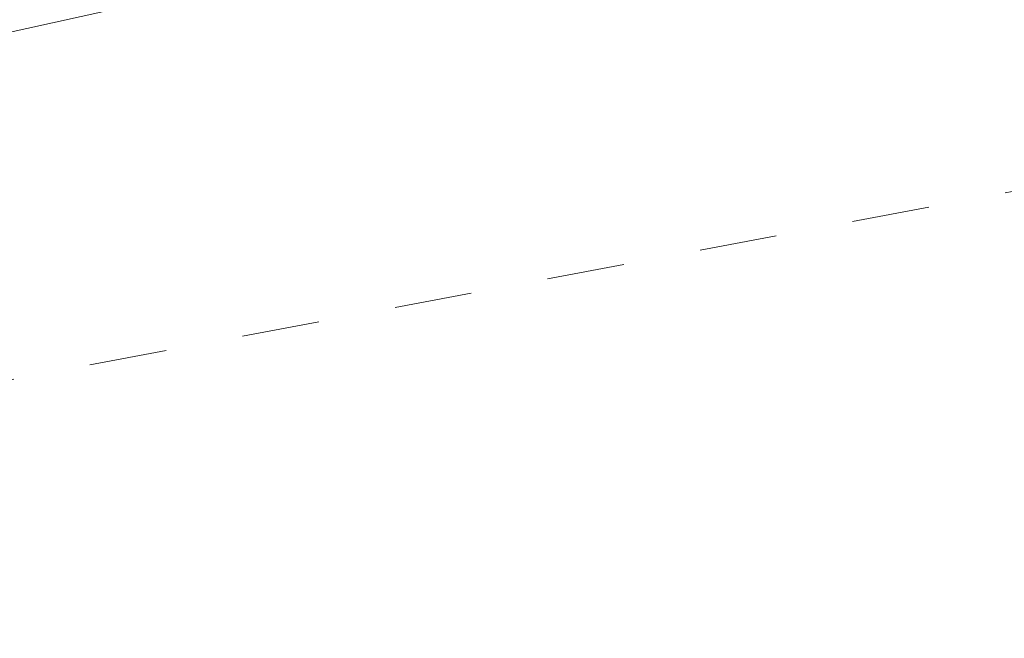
# Model space of a CAD drawing. Header units: metres. Extents: x 5504996 to 5514259, y 5943254 to 5951281.
# Tile 115 of 256: x 5509438.81 to 5509445.16, y 5947776.2 to 5947780.19. Entities that reach past the tile are written whole.
import ezdxf

# ---------------------------------------------------------------- set-up
doc = ezdxf.new("R2010")
doc.units = ezdxf.units.M
doc.linetypes.add('L_0_03', pattern=[1, 0.5, -0.5])
doc.layers.add('EGB_KonturUzytkuGruntowego', color=7, linetype='L_0_03', lineweight=18, true_color=0x008000)
doc.layers.add('GES_PrzewodWodociagowy', color=5, linetype='CONTINUOUS', lineweight=18, true_color=0x0000ff)

msp = doc.modelspace()

# ---------------------------------------------------------------- linework, layer by layer
at = {"layer": 'EGB_KonturUzytkuGruntowego', "color": 96, "linetype": 'L_0_03', "lineweight": 18, "true_color": 0x008000, "flags": 128}
msp.add_lwpolyline([(5509132.11, 5947722.74), (5509138.95, 5947723.71), (5509174.28, 5947730.59), (5509238.85, 5947743.15), (5509250.57, 5947745.43), (5509256.78, 5947746.64), (5509279.77, 5947751.07), (5509328.99, 5947760.54), (5509398.1, 5947774.41), (5509466.39, 5947787.67), (5509571.35, 5947807.56), (5509575.37, 5947864.59), (5509585.59, 5947864.33), (5509595.51, 5947812.34), (5509606.05, 5947784.07), (5509634.83, 5947756.53), (5509689.69, 5947732.73), (5509732.68, 5947714.19), (5509740.33, 5947717.31), (5509801.61, 5947664.57), (5509875.75, 5947590.67), (5509888.55, 5947577.92), (5509897.01, 5947569.49), (5509942.28, 5947505.67), (5509946.97, 5947499.05), (5509976.47, 5947457.46), (5510054.83, 5947376.31), (5510126.58, 5947283.52), (5510258.9, 5947135), (5510253.94, 5947130.54), (5510119.91, 5947281.35), (5510092.33, 5947316.78), (5510083.35, 5947328.32), (5510050.79, 5947370.13), (5510049.32, 5947372.02), (5510048.23, 5947373.15), (5509971.45, 5947452.61), (5509970.37, 5947454.13), (5509952.93, 5947478.66), (5509943.2, 5947492.35), (5509931.62, 5947508.65), (5509922, 5947522.18), (5509900.86, 5947551.93), (5509891.59, 5947564.97), (5509848.28, 5947605.27), (5509828.55, 5947626.04), (5509813.95, 5947641.41), (5509796.82, 5947659.44), (5509793.79, 5947662.05), (5509775.08, 5947678.15), (5509758.5, 5947692.42), (5509739.22, 5947709.02), (5509731.59, 5947706.43), (5509630.59, 5947750.76), (5509601.52, 5947783.63), (5509592.23, 5947807.72), (5509544.28, 5947798.09), (5509513.29, 5947792.09), (5509480.03, 5947785.51), (5509452.41, 5947780.41), (5509446.42, 5947779.31), (5509427.06, 5947775.67), (5509415.05, 5947773.41), (5509388.09, 5947768.34), (5509354.14, 5947761.93), (5509351.68, 5947761.46), (5509349.26, 5947760.87), (5509322.54, 5947754.35), (5509294.76, 5947749.17), (5509288.79, 5947748.06), (5509259.26, 5947742.55), (5509201.21, 5947731.73), (5509134.01, 5947718.79), (5509184.94, 5947617.86), (5509192.65, 5947602.56), (5509208.88, 5947553.53), (5509219.5, 5947532.81), (5509221.57, 5947527.62), (5509225.28, 5947518.3), (5509230.29, 5947505.74), (5509234.62, 5947494.99), (5509235.43, 5947492.98), (5509245.62, 5947467.67), (5509248.8, 5947458.12), (5509258.49, 5947429.05), (5509265.71, 5947407.19), (5509268.21, 5947399.6), (5509276.09, 5947375.73), (5509279.14, 5947345.6), (5509278.67, 5947325.3), (5509278.21, 5947305.75), (5509277.73, 5947285.2), (5509277.81, 5947261.49), (5509278.34, 5947225.27), (5509282.81, 5947210.39), (5509288.75, 5947190.29), (5509306.08, 5947132.06), (5509317.35, 5947112.7), (5509319.32, 5947109.54), (5509328.96, 5947092.96), (5509391.48, 5946985.42), (5509466.85, 5946903.15), (5509481.04, 5946887.66), (5509516.37, 5946855.62), (5509531.42, 5946841.97), (5509544.33, 5946838.38), (5509546.44, 5946830.79), (5509548.19, 5946826.76), (5509527.38, 5946837.54), (5509477.01, 5946883.22), (5509471.15, 5946889.83), (5509429.65, 5946935.65), (5509398.54, 5946968.55), (5509385.51, 5946984.98), (5509383.09, 5946989.05), (5509374.16, 5947005.82), (5509323.19, 5947093.02), (5509321.17, 5947096.47), (5509300.9, 5947129.34), (5509292.67, 5947156.72), (5509286.07, 5947174.39), (5509278.7, 5947201.64), (5509273.93, 5947219.27), (5509272.33, 5947225.16), (5509272.33, 5947244.4), (5509271.53, 5947285.23), (5509272.95, 5947346.16), (5509270.09, 5947375.57), (5509267.28, 5947385), (5509258.74, 5947409.92), (5509252, 5947429.94), (5509246.69, 5947445.69), (5509239.96, 5947465.69), (5509225.67, 5947500.81), (5509224.29, 5947504.57), (5509216.41, 5947523.68), (5509214.27, 5947528.87), (5509207.89, 5947543.83), (5509199.71, 5947564.91), (5509194.33, 5947577.93), (5509189.03, 5947589.01), (5509171.45, 5947626.03), (5509134.62, 5947703.86), (5509129.04, 5947715.63), (5509126.18, 5947721.9)], close=True, dxfattribs=at)
at = {"layer": 'GES_PrzewodWodociagowy', "color": 5, "linetype": 'Continuous', "lineweight": 18, "true_color": 0x0000ff, "flags": 128}
msp.add_lwpolyline([(5509138.36, 5947720.9), (5509174.01, 5947728.6), (5509231.6, 5947739.97), (5509256.3, 5947745.47), (5509274.52, 5947748.64), (5509301.26, 5947753.7), (5509321.85, 5947757.61), (5509334.19, 5947759.96), (5509357.04, 5947764.31), (5509377.95, 5947768.22), (5509384.39, 5947769.23), (5509396.23, 5947771.61), (5509414.22, 5947775.23), (5509437.05, 5947779.73), (5509466.55, 5947786.29), (5509482.96, 5947789.04), (5509501.32, 5947793.06)], dxfattribs=at)

doc.saveas('drawing.dxf')
